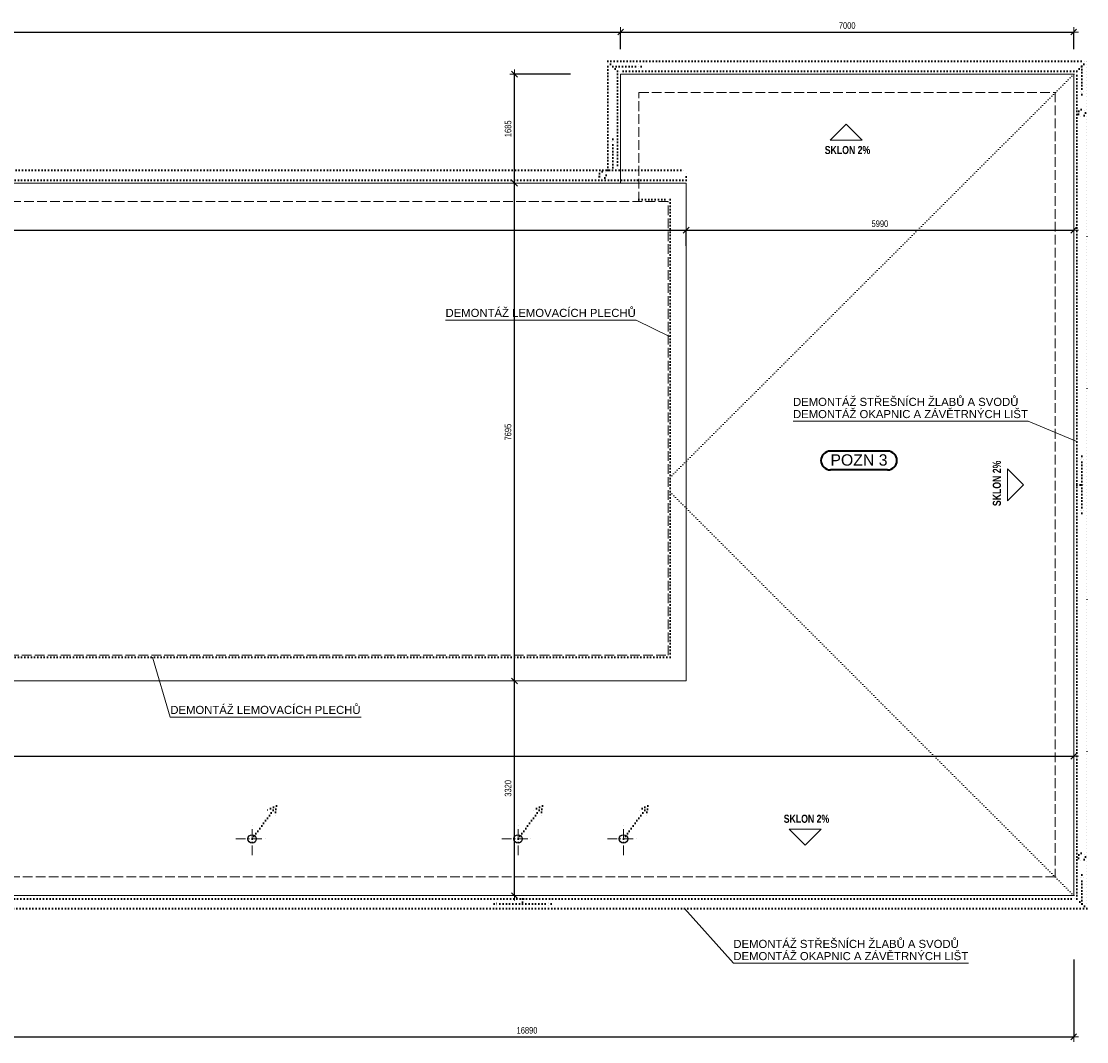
# Model space of a CAD drawing. Header units: millimetres. Extents: x -18426 to 24095, y -65416 to -44370.
# Tile 3 of 3: x 7632 to 24095, y -60143 to -44370. Entities that reach past the tile are written whole.
import ezdxf

# ---------------------------------------------------------------- set-up
doc = ezdxf.new("R2010")
doc.units = ezdxf.units.MM
doc.header["$PDMODE"] = 65
for name, pattern in [('Carkovana 2x_1', [200, 150, -50]), ('Cerchovana_1', [250, 150, -50, 0, -50]), ('JIS_08_37', [50, 0, -50]), ('Teckovana 0.5x_2', [40, 0, -40])]:
    doc.linetypes.add(name, pattern=pattern)
doc.layers.add('XR$1$VÝKRES STŘECHY - STÁVAJÍCÍ STAV_1', color=7, linetype='Continuous', lineweight=25)
doc.styles.add('ARIAL', font='ARIAL.TTF')
doc.styles.add('ARIALNARROW', font='ARIALN.TTF')
doc.dimstyles.new('DIMSTYLE_2', dxfattribs={"dimtxt": 100, "dimasz": 150, "dimexe": 0, "dimexo": 0, "dimgap": 50, "dimtad": 2, "dimdec": 0, "dimrnd": 5, "dimzin": 12, "dimdsep": 46, "dimtxsty": 'ARIALNARROW', "dimblk1": 'ALL_ML_STRICH', "dimblk2": 'ALL_ML_STRICH', "dimsah": 1, "dimcen": 0, "dimclrd": 6, "dimclre": 6, "dimclrt": 6, "dimadec": 0, "dimazin": 0, "dimtfac": 1, "dimtdec": 0, "dimtix": 1, "dimtmove": 2, "dimatfit": 3, "dimfxl": 0, "dimtzin": 0, "dimlwd": 0, "dimlwe": 13, "dimarcsym": 0})
doc.dimstyles.new('DIMSTYLE_3', dxfattribs={"dimtxt": 100, "dimasz": 150, "dimexe": 0, "dimexo": 0, "dimgap": 50, "dimtad": 2, "dimdec": 0, "dimrnd": 5, "dimzin": 12, "dimdsep": 46, "dimtxsty": 'ARIALNARROW', "dimblk1": 'ALL_ML_STRICH', "dimblk2": 'ALL_ML_STRICH', "dimsah": 1, "dimcen": 0, "dimclrd": 6, "dimclre": 6, "dimclrt": 6, "dimadec": 0, "dimazin": 0, "dimtfac": 1, "dimtdec": 0, "dimtix": 1, "dimtmove": 2, "dimatfit": 3, "dimfxl": 0, "dimtzin": 0, "dimlwd": 0, "dimlwe": 13, "dimarcsym": 0})

# ---------------------------------------------------------------- blocks, each defined once
blk = doc.blocks.new('ALL_ML_STRICH')
at = {"color": 0, "linetype": 'ByBlock', "lineweight": -2}
for p, q in [((-1, 0), (0.5, 0)), ((-0.3, -0.3), (0.3, 0.3)), ((0, -0.5), (0, 0.5))]:
    blk.add_line(p, q, dxfattribs=at)
blk = doc.blocks.new('*D5')
at = {"layer": 'DEFPOINTS', "color": 6, "linetype": 'Continuous', "lineweight": 13}
for p in [(17907, -54567), (15254, -57885), (17220, -57885)]:
    blk.add_point(p, dxfattribs=at)
at = {"layer": 'XR$1$VÝKRES STŘECHY - STÁVAJÍCÍ STAV_1', "color": 6, "linetype": 'Continuous', "lineweight": -2}
for p, q in [((15254, -54567), (15254, -54567)), ((15254, -57885), (15254, -54567)), ((15254, -57885), (15254, -57885))]:
    blk.add_line(p, q, dxfattribs=at)
at = {"layer": 'XR$1$VÝKRES STŘECHY - STÁVAJÍCÍ STAV_1', "color": 6, "linetype": 'Continuous', "lineweight": 13, "xscale": 150, "yscale": 150, "zscale": 150}
for p, rotation in [((15254, -54567), 90), ((15254, -57885), 270)]:
    blk.add_blockref('ALL_ML_STRICH', p, dxfattribs=dict(at, rotation=rotation))
at = {"layer": 'XR$1$VÝKRES STŘECHY - STÁVAJÍCÍ STAV_1', "color": 6, "linetype": 'Continuous', "lineweight": 13, "insert": (15154, -56227), "char_height": 100, "width": 324.57, "attachment_point": 5, "rotation": 90, "style": 'ARIALNARROW'}
blk.add_mtext('\\W0.81;\\A1;{3320}', dxfattribs=at)
blk = doc.blocks.new('*D6')
at = {"layer": 'DEFPOINTS', "color": 6, "linetype": 'Continuous', "lineweight": 13}
for p in [(16894, -46873), (15254, -54567), (17907, -54567)]:
    blk.add_point(p, dxfattribs=at)
at = {"layer": 'XR$1$VÝKRES STŘECHY - STÁVAJÍCÍ STAV_1', "color": 6, "linetype": 'Continuous', "lineweight": -2}
for p, q in [((15254, -46873), (15254, -46873)), ((15254, -54567), (15254, -46873)), ((15254, -54567), (15254, -54567))]:
    blk.add_line(p, q, dxfattribs=at)
at = {"layer": 'XR$1$VÝKRES STŘECHY - STÁVAJÍCÍ STAV_1', "color": 6, "linetype": 'Continuous', "lineweight": 13, "xscale": 150, "yscale": 150, "zscale": 150}
for p, rotation in [((15254, -46873), 90), ((15254, -54567), 270)]:
    blk.add_blockref('ALL_ML_STRICH', p, dxfattribs=dict(at, rotation=rotation))
at = {"layer": 'XR$1$VÝKRES STŘECHY - STÁVAJÍCÍ STAV_1', "color": 6, "linetype": 'Continuous', "lineweight": 13, "insert": (15154, -50721), "char_height": 100, "width": 324.57, "attachment_point": 5, "rotation": 90, "style": 'ARIALNARROW'}
blk.add_mtext('\\W0.81;\\A1;{7695}', dxfattribs=at)
blk = doc.blocks.new('*D7')
at = {"layer": 'DEFPOINTS', "color": 6, "linetype": 'Continuous', "lineweight": 13}
for p in [(16894, -45188), (15254, -46873), (16894, -46873)]:
    blk.add_point(p, dxfattribs=at)
at = {"layer": 'XR$1$VÝKRES STŘECHY - STÁVAJÍCÍ STAV_1', "color": 6, "linetype": 'Continuous', "lineweight": -2}
for p, q in [((16119, -45188), (15254, -45188)), ((15254, -46873), (15254, -45188)), ((15254, -46873), (15254, -46873))]:
    blk.add_line(p, q, dxfattribs=at)
at = {"layer": 'XR$1$VÝKRES STŘECHY - STÁVAJÍCÍ STAV_1', "color": 6, "linetype": 'Continuous', "lineweight": 13, "xscale": 150, "yscale": 150, "zscale": 150}
for p, rotation in [((15254, -45188), 90), ((15254, -46873), 270)]:
    blk.add_blockref('ALL_ML_STRICH', p, dxfattribs=dict(at, rotation=rotation))
at = {"layer": 'XR$1$VÝKRES STŘECHY - STÁVAJÍCÍ STAV_1', "color": 6, "linetype": 'Continuous', "lineweight": 13, "insert": (15154, -46032), "char_height": 100, "width": 324.57, "attachment_point": 5, "rotation": 90, "style": 'ARIALNARROW'}
blk.add_mtext('\\W0.81;\\A1;{1685}', dxfattribs=at)
blk = doc.blocks.new('*D9')
at = {"layer": 'DEFPOINTS', "color": 6, "linetype": 'Continuous', "lineweight": 13}
for p in [(-18226, -55731), (-18226, -57885), (23895, -57885)]:
    blk.add_point(p, dxfattribs=at)
at = {"layer": 'XR$1$VÝKRES STŘECHY - STÁVAJÍCÍ STAV_1', "color": 6, "linetype": 'Continuous', "lineweight": -2}
for p, q in [((-18226, -55731), (-18226, -55731)), ((-18226, -55731), (23895, -55731)), ((23895, -55731), (23895, -55731))]:
    blk.add_line(p, q, dxfattribs=at)
at = {"layer": 'XR$1$VÝKRES STŘECHY - STÁVAJÍCÍ STAV_1', "color": 6, "linetype": 'Continuous', "lineweight": 13, "xscale": 150, "yscale": 150, "zscale": 150, "rotation": 180}
blk.add_blockref('ALL_ML_STRICH', (-18226, -55731), dxfattribs=at)
at = {"layer": 'XR$1$VÝKRES STŘECHY - STÁVAJÍCÍ STAV_1', "color": 6, "linetype": 'Continuous', "lineweight": 13, "xscale": 150, "yscale": 150, "zscale": 150}
blk.add_blockref('ALL_ML_STRICH', (23895, -55731), dxfattribs=at)
at = {"layer": 'XR$1$VÝKRES STŘECHY - STÁVAJÍCÍ STAV_1', "color": 6, "linetype": 'Continuous', "lineweight": 13, "insert": (2830, -55631), "char_height": 100, "width": 405.71, "attachment_point": 5, "style": 'ARIALNARROW'}
blk.add_mtext('\\W0.81;\\A1;{42120}', dxfattribs=at)
blk = doc.blocks.new('*D11')
at = {"layer": 'DEFPOINTS', "color": 6, "linetype": 'Continuous', "lineweight": 13}
for p in [(-12238, -46873), (17907, -46873), (-12238, -47599)]:
    blk.add_point(p, dxfattribs=at)
at = {"layer": 'XR$1$VÝKRES STŘECHY - STÁVAJÍCÍ STAV_1', "color": 6, "linetype": 'Continuous', "lineweight": -2}
for p, q in [((-12238, -47839), (-12238, -47599)), ((-12238, -47599), (17907, -47599)), ((17907, -47839), (17907, -47599))]:
    blk.add_line(p, q, dxfattribs=at)
at = {"layer": 'XR$1$VÝKRES STŘECHY - STÁVAJÍCÍ STAV_1', "color": 6, "linetype": 'Continuous', "lineweight": 13, "xscale": 150, "yscale": 150, "zscale": 150, "rotation": 180}
blk.add_blockref('ALL_ML_STRICH', (-12238, -47599), dxfattribs=at)
at = {"layer": 'XR$1$VÝKRES STŘECHY - STÁVAJÍCÍ STAV_1', "color": 6, "linetype": 'Continuous', "lineweight": 13, "xscale": 150, "yscale": 150, "zscale": 150}
blk.add_blockref('ALL_ML_STRICH', (17907, -47599), dxfattribs=at)
at = {"layer": 'XR$1$VÝKRES STŘECHY - STÁVAJÍCÍ STAV_1', "color": 6, "linetype": 'Continuous', "lineweight": 13, "insert": (2830, -47499), "char_height": 100, "width": 405.71, "attachment_point": 5, "style": 'ARIALNARROW'}
blk.add_mtext('\\W0.81;\\A1;{30145}', dxfattribs=at)
blk = doc.blocks.new('*D12')
at = {"layer": 'DEFPOINTS', "color": 6, "linetype": 'Continuous', "lineweight": 13}
for p in [(17907, -46873), (17907, -47599), (23895, -47596)]:
    blk.add_point(p, dxfattribs=at)
at = {"layer": 'XR$1$VÝKRES STŘECHY - STÁVAJÍCÍ STAV_1', "color": 6, "linetype": 'Continuous', "lineweight": -2}
for p, q in [((17907, -47839), (17907, -47599)), ((17907, -47599), (23895, -47599)), ((23895, -47599), (23895, -47599))]:
    blk.add_line(p, q, dxfattribs=at)
at = {"layer": 'XR$1$VÝKRES STŘECHY - STÁVAJÍCÍ STAV_1', "color": 6, "linetype": 'Continuous', "lineweight": 13, "xscale": 150, "yscale": 150, "zscale": 150, "rotation": 180}
blk.add_blockref('ALL_ML_STRICH', (17907, -47599), dxfattribs=at)
at = {"layer": 'XR$1$VÝKRES STŘECHY - STÁVAJÍCÍ STAV_1', "color": 6, "linetype": 'Continuous', "lineweight": 13, "xscale": 150, "yscale": 150, "zscale": 150}
blk.add_blockref('ALL_ML_STRICH', (23895, -47599), dxfattribs=at)
at = {"layer": 'XR$1$VÝKRES STŘECHY - STÁVAJÍCÍ STAV_1', "color": 6, "linetype": 'Continuous', "lineweight": 13, "insert": (20900, -47499), "char_height": 100, "width": 324.57, "attachment_point": 5, "style": 'ARIALNARROW'}
blk.add_mtext('\\W0.81;\\A1;{5990}', dxfattribs=at)
blk = doc.blocks.new('*D14')
at = {"layer": 'DEFPOINTS', "color": 6, "linetype": 'Continuous', "lineweight": 13}
for p in [(-11225, -44536), (-11225, -45188), (16894, -45188)]:
    blk.add_point(p, dxfattribs=at)
at = {"layer": 'XR$1$VÝKRES STŘECHY - STÁVAJÍCÍ STAV_1', "color": 6, "linetype": 'Continuous', "lineweight": -2}
for p, q in [((-11225, -44799), (-11225, -44536)), ((-11225, -44536), (16894, -44536)), ((16894, -44799), (16894, -44536))]:
    blk.add_line(p, q, dxfattribs=at)
at = {"layer": 'XR$1$VÝKRES STŘECHY - STÁVAJÍCÍ STAV_1', "color": 6, "linetype": 'Continuous', "lineweight": 13, "xscale": 150, "yscale": 150, "zscale": 150, "rotation": 180}
blk.add_blockref('ALL_ML_STRICH', (-11225, -44536), dxfattribs=at)
at = {"layer": 'XR$1$VÝKRES STŘECHY - STÁVAJÍCÍ STAV_1', "color": 6, "linetype": 'Continuous', "lineweight": 13, "xscale": 150, "yscale": 150, "zscale": 150}
blk.add_blockref('ALL_ML_STRICH', (16894, -44536), dxfattribs=at)
at = {"layer": 'XR$1$VÝKRES STŘECHY - STÁVAJÍCÍ STAV_1', "color": 6, "linetype": 'Continuous', "lineweight": 13, "insert": (2830, -44436), "char_height": 100, "width": 405.71, "attachment_point": 5, "style": 'ARIALNARROW'}
blk.add_mtext('\\W0.81;\\A1;{28120}', dxfattribs=at)
blk = doc.blocks.new('*D15')
at = {"layer": 'DEFPOINTS', "color": 6, "linetype": 'Continuous', "lineweight": 13}
for p in [(16894, -44536), (16894, -45188), (23895, -45188)]:
    blk.add_point(p, dxfattribs=at)
at = {"layer": 'XR$1$VÝKRES STŘECHY - STÁVAJÍCÍ STAV_1', "color": 6, "linetype": 'Continuous', "lineweight": -2}
for p, q in [((16894, -44799), (16894, -44536)), ((16894, -44536), (23895, -44536)), ((23895, -44799), (23895, -44536))]:
    blk.add_line(p, q, dxfattribs=at)
at = {"layer": 'XR$1$VÝKRES STŘECHY - STÁVAJÍCÍ STAV_1', "color": 6, "linetype": 'Continuous', "lineweight": 13, "xscale": 150, "yscale": 150, "zscale": 150, "rotation": 180}
blk.add_blockref('ALL_ML_STRICH', (16894, -44536), dxfattribs=at)
at = {"layer": 'XR$1$VÝKRES STŘECHY - STÁVAJÍCÍ STAV_1', "color": 6, "linetype": 'Continuous', "lineweight": 13, "xscale": 150, "yscale": 150, "zscale": 150}
blk.add_blockref('ALL_ML_STRICH', (23895, -44536), dxfattribs=at)
at = {"layer": 'XR$1$VÝKRES STŘECHY - STÁVAJÍCÍ STAV_1', "color": 6, "linetype": 'Continuous', "lineweight": 13, "insert": (20394, -44436), "char_height": 100, "width": 324.57, "attachment_point": 5, "style": 'ARIALNARROW'}
blk.add_mtext('\\W0.81;\\A1;{7000}', dxfattribs=at)
blk = doc.blocks.new('*D18')
at = {"layer": 'DEFPOINTS', "color": 6, "linetype": 'Continuous', "lineweight": 13}
for p in [(7007, -57885), (23895, -57885), (7007, -60068)]:
    blk.add_point(p, dxfattribs=at)
at = {"layer": 'XR$1$VÝKRES STŘECHY - STÁVAJÍCÍ STAV_1', "color": 6, "linetype": 'Continuous', "lineweight": -2}
for p, q in [((23895, -58875), (23895, -60068)), ((7007, -60017), (7007, -60068)), ((7007, -60068), (23895, -60068))]:
    blk.add_line(p, q, dxfattribs=at)
at = {"layer": 'XR$1$VÝKRES STŘECHY - STÁVAJÍCÍ STAV_1', "color": 6, "linetype": 'Continuous', "lineweight": 13, "xscale": 150, "yscale": 150, "zscale": 150, "rotation": 180}
blk.add_blockref('ALL_ML_STRICH', (7007, -60068), dxfattribs=at)
at = {"layer": 'XR$1$VÝKRES STŘECHY - STÁVAJÍCÍ STAV_1', "color": 6, "linetype": 'Continuous', "lineweight": 13, "xscale": 150, "yscale": 150, "zscale": 150}
blk.add_blockref('ALL_ML_STRICH', (23895, -60068), dxfattribs=at)
at = {"layer": 'XR$1$VÝKRES STŘECHY - STÁVAJÍCÍ STAV_1', "color": 6, "linetype": 'Continuous', "lineweight": 13, "insert": (15447, -59968), "char_height": 100, "width": 405.71, "attachment_point": 5, "style": 'ARIALNARROW'}
blk.add_mtext('\\W0.81;\\A1;{16890}', dxfattribs=at)

msp = doc.modelspace()

# ---------------------------------------------------------------- linework, layer by layer
at = {"layer": 'XR$1$VÝKRES STŘECHY - STÁVAJÍCÍ STAV_1', "color": 7, "linetype": 'JIS_08_37', "lineweight": 35}
for p, q in [((16843.9, -45138.5), (16693.9, -44988.5)), ((16843.9, -45138.5), (16693.9, -44988.5)), ((16693.9, -44988.5), (24095.4, -44988.5)), ((16693.9, -46673.5), (16693.9, -44988.5)), ((16772.8, -45067.3), (17212.8, -45067.3)), ((17212.8, -45067.3), (17127.9, -45018.4)), ((17212.8, -45067.3), (17127.9, -45116.2)), ((23945.4, -45138.5), (24095.4, -44988.5)), ((24020.4, -45063.5), (24020.4, -45503.5)), ((24095.4, -44988.5), (24095.4, -58084.9)), ((23945.4, -45138.5), (16843.9, -45138.5)), ((16843.9, -45138.5), (16843.9, -46673.5)), ((23945.4, -57934.9), (23945.4, -45138.5)), ((24020.4, -45503.5), (23971.5, -45418.6)), ((24020.4, -45503.5), (24069.2, -45418.6)), ((16772.8, -46191.5), (16723.9, -46276.4)), ((16772.8, -46631.5), (16772.8, -46191.5)), ((16772.8, -46191.5), (16821.7, -46276.4)), ((-12237.8, -46673.5), (17907.2, -46673.5)), ((17907.2, -46823.5), (17907.2, -46673.5)), ((17907.2, -46823.5), (-12237.8, -46823.5)), ((17177.2, -47126.7), (17657.2, -47126.7)), ((17657.2, -47126.7), (17657.2, -54196.7)), ((24020.4, -51094.2), (23971.5, -51179.1)), ((24020.4, -51534.2), (24020.4, -51094.2)), ((24020.4, -51094.2), (24069.2, -51179.1)), ((23945.4, -51534.2), (24095.4, -51534.2)), ((24020.4, -51534.2), (24020.4, -51974.2)), ((24020.4, -51974.2), (23971.5, -51889.3)), ((24020.4, -51974.2), (24069.2, -51889.3)), ((17657.2, -54196.7), (-11987.8, -54196.7)), ((11198, -57008), (11574.9, -56497)), ((11574.9, -56497), (11417.8, -56572.1)), ((11574.9, -56497), (11549.6, -56669.3)), ((15308, -57008), (15684.9, -56497)), ((15684.9, -56497), (15527.8, -56572.1)), ((15684.9, -56497), (15659.6, -56669.3)), ((16938, -57008), (17314.9, -56497)), ((17314.9, -56497), (17157.8, -56572.1)), ((17314.9, -56497), (17289.6, -56669.3)), ((24020.4, -57564.9), (23971.5, -57649.8)), ((24020.4, -57564.9), (24069.2, -57649.8)), ((24020.4, -58009.9), (24020.4, -57564.9)), ((-18276.1, -57934.9), (23945.4, -57934.9)), ((15378.8, -57934.9), (15378.8, -58084.9)), ((24095.4, -58084.9), (23945.4, -57934.9)), ((24095.4, -58084.9), (-18426.1, -58084.9)), ((14938.8, -58009.9), (15023.7, -57961)), ((15378.8, -58009.9), (14938.8, -58009.9)), ((14938.8, -58009.9), (15023.7, -58058.8)), ((15378.8, -58009.9), (15818.8, -58009.9)), ((15818.8, -58009.9), (15733.8, -57961)), ((15818.8, -58009.9), (15733.8, -58058.8))]:
    msp.add_line(p, q, dxfattribs=at)
at = {"layer": 'XR$1$VÝKRES STŘECHY - STÁVAJÍCÍ STAV_1', "color": 7, "linetype": 'Continuous', "lineweight": 13}
for p, q in [((16893.9, -45188.5), (23895.4, -45188.5)), ((16893.9, -46873.5), (16893.9, -45188.5)), ((23895.4, -45188.5), (23895.4, -57884.9)), ((20377.4, -45961.4), (20130, -46208.9)), ((20377.4, -45961.4), (20624.9, -46208.9)), ((20624.9, -46208.9), (20130, -46208.9)), ((-12237.8, -46873.5), (17907.2, -46873.5)), ((17907.2, -46873.5), (17907.2, -54566.7)), ((17135.6, -48987.8), (14187.6, -48987.8)), ((17135.6, -48987.8), (17657.2, -49247.7)), ((23190.8, -50548.8), (19557.4, -50548.8)), ((23945.4, -50866.3), (23190.8, -50548.8)), ((23117.4, -51534.2), (22869.9, -51286.7)), ((22869.9, -51286.7), (22869.9, -51781.7)), ((23117.4, -51534.2), (22869.9, -51781.7)), ((9657.8, -54196.7), (9935.1, -55124.3)), ((-12237.8, -54566.7), (17907.2, -54566.7)), ((9935.1, -55124.3), (12883, -55124.3)), ((19743.7, -57106.9), (19496.3, -56859.4)), ((19496.3, -56859.4), (19991.2, -56859.4)), ((19743.7, -57106.9), (19991.2, -56859.4)), ((-18226.1, -57884.9), (23895.4, -57884.9)), ((17881.2, -58084.9), (18635.8, -58927.4)), ((18635.8, -58927.4), (22269.1, -58927.4))]:
    msp.add_line(p, q, dxfattribs=at)
at = {"layer": 'XR$1$VÝKRES STŘECHY - STÁVAJÍCÍ STAV_1', "color": 7, "linetype": 'Teckovana 0.5x_2', "lineweight": 13}
for p, q in [((23895.4, -45188.5), (17627.2, -51451.7)), ((23895.4, -57884.9), (17627.2, -51616.7))]:
    msp.add_line(p, q, dxfattribs=at)
at = {"layer": 'XR$1$VÝKRES STŘECHY - STÁVAJÍCÍ STAV_1', "color": 251, "linetype": 'Carkovana 2x_1', "lineweight": 13}
for p, q in [((17177.2, -47156.7), (17177.2, -45471.7)), ((17177.2, -45471.7), (23607.2, -45471.7)), ((23607.2, -45471.7), (23607.2, -57596.7)), ((17627.2, -47156.7), (-11957.8, -47156.7)), ((17627.2, -54166.7), (17627.2, -47156.7)), ((-11957.8, -54166.7), (17627.2, -54166.7)), ((23607.2, -57596.7), (6877.2, -57596.7))]:
    msp.add_line(p, q, dxfattribs=at)
at = {"layer": 'XR$1$VÝKRES STŘECHY - STÁVAJÍCÍ STAV_1', "color": 7, "linetype": 'Continuous', "lineweight": 35}
for p, q in [((21017.9, -51013.2), (20134.9, -51013.2)), ((21017.9, -51304.9), (20134.9, -51304.9))]:
    msp.add_line(p, q, dxfattribs=at)
at = {"layer": 'XR$1$VÝKRES STŘECHY - STÁVAJÍCÍ STAV_1', "color": 7, "linetype": 'Cerchovana_1', "lineweight": 13}
for p, q in [((11198, -57258), (11198, -56758)), ((15308, -57258), (15308, -56758)), ((16938, -57258), (16938, -56758)), ((10948, -57008), (11448, -57008)), ((15058, -57008), (15558, -57008)), ((16688, -57008), (17188, -57008))]:
    msp.add_line(p, q, dxfattribs=at)
at = {"layer": 'XR$1$VÝKRES STŘECHY - STÁVAJÍCÍ STAV_1', "color": 7, "linetype": 'JIS_08_37', "lineweight": 35}
for centre in [(24020.4, -45785.1), (16614.4, -46748.5), (16614.9, -46748.5), (24020.4, -57283.3)]:
    msp.add_circle(centre, 55, dxfattribs=at)
at = {"layer": 'XR$1$VÝKRES STŘECHY - STÁVAJÍCÍ STAV_1', "color": 7, "linetype": 'Continuous', "lineweight": 25}
for centre in [(11198, -57008), (15308, -57008), (16938, -57008)]:
    msp.add_circle(centre, 65, dxfattribs=at)
at = {"layer": 'XR$1$VÝKRES STŘECHY - STÁVAJÍCÍ STAV_1', "color": 7, "linetype": 'Continuous', "lineweight": 35}
for centre, start, end in [((20134.9, -51159), 90, 270), ((21017.9, -51159), 270, 90)]:
    msp.add_arc(centre, 145.8, start, end, dxfattribs=at)

# ---------------------------------------------------------------- texts
at = {"layer": 'XR$1$VÝKRES STŘECHY - STÁVAJÍCÍ STAV_1', "color": 7, "linetype": 'Continuous', "lineweight": 13, "char_height": 125, "width": 752.382, "attachment_point": 7, "style": 'ARIALNARROW'}
for insert in [(20047.4, -46423.9), (19413.7, -56761.1)]:
    msp.add_mtext('\\W0.94;\\fArial Narrow|i0|b1|c0|p0;SKLON 2%', dxfattribs=dict(at, insert=insert))
at = {"layer": 'XR$1$VÝKRES STŘECHY - STÁVAJÍCÍ STAV_1', "color": 7, "linetype": 'Continuous', "lineweight": 25, "char_height": 125, "width": 3010.596, "attachment_point": 7, "style": 'ARIAL'}
for insert in [(14187.6, -48942), (9935.1, -55078.5)]:
    msp.add_mtext('\\W1.00;DEMONTÁŽ LEMOVACÍCH PLECHŮ', dxfattribs=dict(at, insert=insert))
at = {"layer": 'XR$1$VÝKRES STŘECHY - STÁVAJÍCÍ STAV_1', "color": 7, "linetype": 'Continuous', "lineweight": 35, "char_height": 125, "width": 3695.96, "attachment_point": 1, "line_spacing_factor": 0.903614, "style": 'ARIAL'}
for insert in [(19557.4, -50190.4), (18635.8, -58569)]:
    msp.add_mtext('\\A1;{\\fArial|i0|b0;\\H125.000000;\\W1.000000;\\C7;DEMONTÁŽ STŘEŠNÍCH ŽLABŮ A SVODŮ}\\P{\\fArial|i0|b0;\\H125.000000;\\W1.000000;\\C7;DEMONTÁŽ OKAPNIC A ZÁVĚTRNÝCH LIŠT}\\P', dxfattribs=dict(at, insert=insert))
at = {"layer": 'XR$1$VÝKRES STŘECHY - STÁVAJÍCÍ STAV_1', "color": 7, "linetype": 'Continuous', "lineweight": 35, "insert": (20134.9, -51240.7), "char_height": 175, "width": 970.455, "attachment_point": 7, "style": 'ARIAL'}
msp.add_mtext('\\W1.00;POZN 3', dxfattribs=at)
at = {"layer": 'XR$1$VÝKRES STŘECHY - STÁVAJÍCÍ STAV_1', "color": 7, "linetype": 'Continuous', "lineweight": 13, "insert": (22771.6, -51864.2), "char_height": 125, "width": 752.382, "attachment_point": 7, "rotation": 90, "style": 'ARIALNARROW'}
msp.add_mtext('\\W0.94;\\fArial Narrow|i0|b1|c0|p0;SKLON 2%', dxfattribs=at)

# ---------------------------------------------------------------- dimensions: what is measured, and where the dimension line sits
at = {"layer": 'XR$1$VÝKRES STŘECHY - STÁVAJÍCÍ STAV_1', "color": 6, "linetype": 'Continuous', "lineweight": 13}
for base, p1, p2, picture, middle in [((16893.9494, -44535.6029), (-11224.6476, -44798.9558), (16893.9494, -44798.9558), '*D14', (2829.9842, -44435.6029)), ((23895.3524, -44535.6029), (16893.9494, -44798.9558), (23895.3524, -44798.9558), '*D15', (20393.5842, -44435.6029)), ((17907.2, -47599.2), (-12237.8, -47838.7), (17907.2, -47839.5), '*D11', (2830, -47499.2)), ((23895.4, -47599.2), (17907.2, -47839.5), (23895.4, -47599.2), '*D12', (20900.2, -47499.2)), ((23895.3524, -55730.512), (-18226.0506, -55730.512), (23895.3524, -55730.512), '*D9', (2829.9842, -55630.512)), ((23895.4, -60068.2), (7007.2, -60016.7), (23895.4, -58874.7), '*D18', (15446.6, -59968.2))]:
    dim = msp.add_linear_dim(base=base, p1=p1, p2=p2, dimstyle='DIMSTYLE_3', override={"dimpost": '<>', "dimclrd": 6, "dimclre": 6, "dimclrt": 6, "dimlwd": 0, "dimlwe": 13}, dxfattribs=at)
    dim.commit()
    dim.dimension.update_dxf_attribs({"geometry": picture, "text_midpoint": middle, "dimtype": 160})
for base, p1, p2, dimstyle, picture, middle in [((15253.7, -45188.5), (15253.7, -46873.5), (16118.9, -45188.5), 'DIMSTYLE_3', '*D7', (15153.7, -46032)), ((15253.7, -46873.5), (15253.7, -54566.7), (15253.7, -46873.5), 'DIMSTYLE_3', '*D6', (15153.7, -50721.1)), ((15253.7, -54566.7), (15253.7, -57884.9), (15253.7, -54566.7), 'DIMSTYLE_2', '*D5', (15153.7, -56226.8))]:
    dim = msp.add_linear_dim(base=base, p1=p1, p2=p2, angle=90, dimstyle=dimstyle, override={"dimpost": '<>', "dimclrd": 6, "dimclre": 6, "dimclrt": 6, "dimlwd": 0, "dimlwe": 13}, dxfattribs=at)
    dim.commit()
    dim.dimension.update_dxf_attribs({"geometry": picture, "text_midpoint": middle, "dimtype": 160})

doc.saveas('drawing.dxf')
